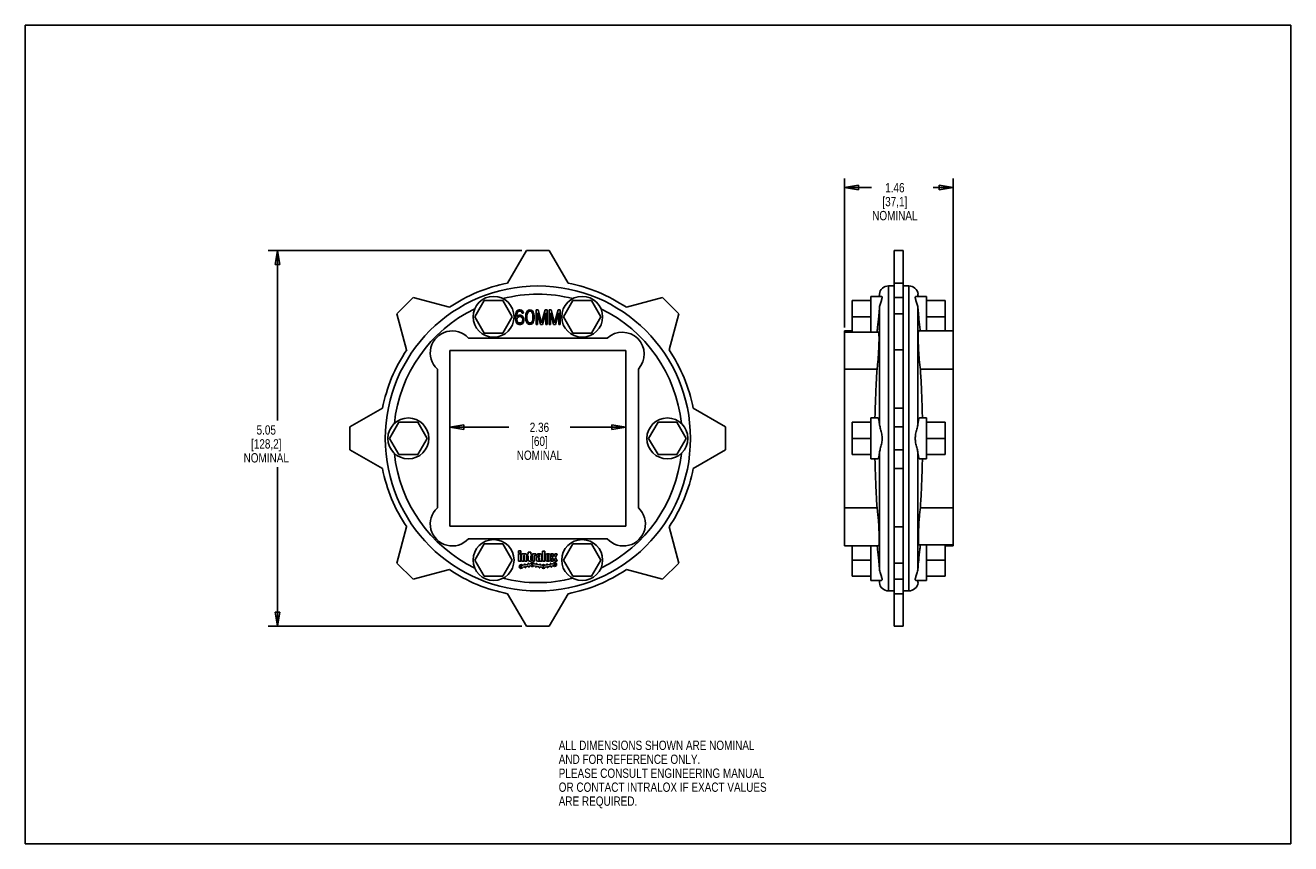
# Model space of a CAD drawing. Header units: inches. Extents: x 0 to 17, y 0 to 11.
import ezdxf

# ---------------------------------------------------------------- set-up
doc = ezdxf.new("R2010")
doc.units = ezdxf.units.IN
doc.header["$LTSCALE"] = 0.935
doc.header["$MEASUREMENT"] = 0
doc.layers.get('0').update_dxf_attribs({"linetype": 'CONTINUOUS'})
doc.layers.add('ALL_FEATURES', color=7, linetype='CONTINUOUS')
doc.styles.get("Standard").update_dxf_attribs({"font": 'txt', "width": 0.8})
doc.dimstyles.new('DIMSTYLE_1', dxfattribs={"dimtxt": 0.125, "dimasz": 0.1875, "dimexe": 0.18, "dimexo": 0.0625, "dimgap": 0.09, "dimtad": 0, "dimtih": 1, "dimtoh": 1, "dimzin": 4, "dimdsep": 46, "dimtxsty": 'STANDARD', "dimblk": 'CLOSED', "dimblk1": 'CLOSED', "dimblk2": 'CLOSED', "dimcen": 0.09, "dimadec": 0, "dimazin": 0, "dimtp": 0.01, "dimtm": 0.01, "dimtfac": 1, "dimtofl": 0, "dimtmove": 0, "dimatfit": 3, "dimldrblk": 'CLOSED', "dimfxl": 1, "dimtolj": 1, "dimtzin": 4, "dimarcsym": 0})

# ---------------------------------------------------------------- blocks, each defined once
blk = doc.blocks.new('_CLOSED')
at = {"color": 0, "linetype": 'BYBLOCK'}
for p, q in [((0, 0), (-1, 0.167)), ((-1, 0.167), (-1, -0.167)), ((-1, -0.167), (0, 0)), ((-1, 0), (0, 0))]:
    blk.add_line(p, q, dxfattribs=at)
blk = doc.blocks.new('*D0')
at = {"color": 3, "linetype": 'CONTINUOUS'}
for p, q in [((5.705, 6.566), (5.705, 5.472)), ((8.067, 6.566), (8.067, 5.472)), ((5.705, 5.597), (6.495, 5.597)), ((8.067, 5.597), (7.32, 5.597))]:
    blk.add_line(p, q, dxfattribs=at)
at = {"color": 3, "linetype": 'CONTINUOUS', "xscale": 0.1875, "yscale": 0.1875, "zscale": 0.1875, "rotation": 180}
blk.add_blockref('_CLOSED', (5.705, 5.597), dxfattribs=at)
at = {"color": 3, "linetype": 'CONTINUOUS', "xscale": 0.1875, "yscale": 0.1875, "zscale": 0.1875}
blk.add_blockref('_CLOSED', (8.067, 5.597), dxfattribs=at)
at = {"color": 3, "linetype": 'CONTINUOUS', "insert": (6.907, 5.659), "char_height": 0.125, "width": 0.7, "attachment_point": 2, "line_spacing_factor": 0.9}
blk.add_mtext('2.36\\P[60]\\PNOMINAL', dxfattribs=at)
blk = doc.blocks.new('*D1')
at = {"color": 3, "linetype": 'CONTINUOUS'}
for p, q in [((6.669, 7.971), (3.262, 7.971)), ((3.387, 7.971), (3.387, 5.687)), ((3.387, 2.924), (3.387, 5.062)), ((6.669, 2.924), (3.262, 2.924))]:
    blk.add_line(p, q, dxfattribs=at)
at = {"color": 3, "linetype": 'CONTINUOUS', "xscale": 0.1875, "yscale": 0.1875, "zscale": 0.1875}
for p, rotation in [((3.387, 7.971), 90), ((3.387, 2.924), 270)]:
    blk.add_blockref('_CLOSED', p, dxfattribs=dict(at, rotation=rotation))
at = {"color": 3, "linetype": 'CONTINUOUS', "insert": (3.237, 5.624), "char_height": 0.125, "width": 0.7, "attachment_point": 2, "line_spacing_factor": 0.9}
blk.add_mtext('5.05\\P[128,2]\\PNOMINAL', dxfattribs=at)
blk = doc.blocks.new('*D2')
at = {"color": 3, "linetype": 'CONTINUOUS'}
for p, q in [((11.004, 6.938), (11.004, 8.943)), ((12.464, 6.86), (12.464, 8.943)), ((11.004, 8.818), (11.37, 8.818)), ((12.464, 8.818), (12.195, 8.818))]:
    blk.add_line(p, q, dxfattribs=at)
at = {"color": 3, "linetype": 'CONTINUOUS', "xscale": 0.1875, "yscale": 0.1875, "zscale": 0.1875, "rotation": 180}
blk.add_blockref('_CLOSED', (11.004, 8.818), dxfattribs=at)
at = {"color": 3, "linetype": 'CONTINUOUS', "xscale": 0.1875, "yscale": 0.1875, "zscale": 0.1875}
blk.add_blockref('_CLOSED', (12.464, 8.818), dxfattribs=at)
at = {"color": 3, "linetype": 'CONTINUOUS', "insert": (11.682, 8.88), "char_height": 0.125, "width": 0.7, "attachment_point": 2, "line_spacing_factor": 0.9}
blk.add_mtext('1.46\\P[37,1]\\PNOMINAL', dxfattribs=at)

msp = doc.modelspace()

# ---------------------------------------------------------------- linework, layer by layer
at = {"color": 7, "linetype": 'CONTINUOUS'}
for p, q in [((0, 0), (0, 11)), ((0, 11), (17, 11)), ((17, 0), (17, 11)), ((6.732, 7.971), (6.48, 7.534)), ((7.04, 7.971), (6.732, 7.971)), ((7.291, 7.534), (7.04, 7.971)), ((11.674, 2.924), (11.674, 7.971)), ((11.794, 7.971), (11.674, 7.971)), ((11.794, 2.924), (11.794, 7.971)), ((11.598, 3.397), (11.598, 7.497)), ((11.598, 7.497), (11.674, 7.497)), ((11.794, 7.534), (11.674, 7.534)), ((11.869, 7.497), (11.794, 7.497)), ((11.869, 3.397), (11.869, 7.497)), ((5.21, 7.34), (4.993, 7.123)), ((5.697, 7.21), (5.21, 7.34)), ((8.561, 7.34), (8.075, 7.21)), ((8.779, 7.123), (8.561, 7.34)), ((11.359, 6.875), (11.359, 7.357)), ((11.498, 7.357), (11.359, 7.357)), ((11.471, 7.357), (11.474, 7.385)), ((11.474, 7.385), (11.474, 7.357)), ((11.794, 7.34), (11.674, 7.34)), ((11.969, 7.357), (12.109, 7.357)), ((11.993, 7.385), (11.993, 7.357)), ((11.996, 7.357), (11.993, 7.385)), ((12.109, 7.357), (12.109, 6.892)), ((6.164, 7.301), (6.038, 7.082)), ((6.417, 7.301), (6.164, 7.301)), ((6.543, 7.082), (6.417, 7.301)), ((6.589, 7.122), (6.595, 7.143)), ((6.595, 7.143), (6.604, 7.16)), ((6.604, 7.16), (6.62, 7.173)), ((6.608, 7.13), (6.614, 7.143)), ((6.614, 7.143), (6.623, 7.152)), ((6.62, 7.173), (6.636, 7.177)), ((6.623, 7.152), (6.633, 7.156)), ((6.633, 7.156), (6.651, 7.156)), ((6.636, 7.177), (6.648, 7.177)), ((6.648, 7.177), (6.664, 7.173)), ((6.651, 7.156), (6.661, 7.152)), ((6.661, 7.152), (6.67, 7.143)), ((6.664, 7.173), (6.679, 7.16)), ((6.67, 7.143), (6.676, 7.13)), ((6.679, 7.16), (6.689, 7.143)), ((6.689, 7.143), (6.692, 7.13)), ((6.729, 7.13), (6.736, 7.148)), ((6.736, 7.148), (6.745, 7.16)), ((6.742, 7.118), (6.754, 7.143)), ((6.745, 7.16), (6.761, 7.173)), ((6.754, 7.143), (6.764, 7.152)), ((6.761, 7.173), (6.779, 7.177)), ((6.764, 7.152), (6.779, 7.156)), ((6.779, 7.177), (6.798, 7.173)), ((6.779, 7.156), (6.795, 7.152)), ((6.795, 7.152), (6.804, 7.143)), ((6.798, 7.173), (6.814, 7.16)), ((6.804, 7.143), (6.817, 7.118)), ((6.814, 7.16), (6.823, 7.148)), ((6.823, 7.148), (6.829, 7.13)), ((6.861, 6.977), (6.861, 7.177)), ((6.861, 7.177), (6.889, 7.177)), ((6.889, 7.177), (6.936, 6.999)), ((6.936, 6.999), (6.983, 7.177)), ((6.983, 7.177), (7.011, 7.177)), ((7.011, 7.177), (7.011, 6.977)), ((7.036, 7.177), (7.036, 6.977)), ((7.036, 7.177), (7.064, 7.177)), ((7.064, 7.177), (7.111, 6.999)), ((7.111, 6.999), (7.158, 7.177)), ((7.158, 7.177), (7.186, 7.177)), ((7.186, 7.177), (7.186, 6.977)), ((7.355, 7.301), (7.229, 7.082)), ((7.607, 7.301), (7.355, 7.301)), ((7.733, 7.082), (7.607, 7.301)), ((11.109, 6.875), (11.109, 7.301)), ((11.474, 7.19), (11.474, 5.648)), ((11.993, 7.19), (11.993, 5.648)), ((12.359, 6.892), (12.359, 7.301)), ((4.993, 7.123), (5.123, 6.636)), ((6.038, 7.082), (6.164, 6.864)), ((6.417, 6.864), (6.543, 7.082)), ((6.586, 7.092), (6.589, 7.122)), ((6.586, 7.062), (6.586, 7.092)), ((6.589, 7.033), (6.586, 7.062)), ((6.589, 7.033), (6.595, 7.011)), ((6.595, 7.011), (6.604, 6.994)), ((6.601, 7.092), (6.604, 7.118)), ((6.601, 7.084), (6.62, 7.101)), ((6.601, 7.084), (6.601, 7.092)), ((6.604, 7.118), (6.608, 7.13)), ((6.604, 7.05), (6.608, 7.062)), ((6.604, 7.037), (6.604, 7.05)), ((6.604, 7.037), (6.608, 7.024)), ((6.604, 6.994), (6.62, 6.982)), ((6.608, 7.062), (6.614, 7.071)), ((6.608, 7.024), (6.614, 7.011)), ((6.614, 7.071), (6.623, 7.079)), ((6.614, 7.011), (6.623, 7.003)), ((6.62, 7.101), (6.636, 7.105)), ((6.62, 6.982), (6.636, 6.977)), ((6.623, 7.079), (6.633, 7.084)), ((6.623, 7.003), (6.633, 6.999)), ((6.633, 7.084), (6.654, 7.084)), ((6.633, 6.999), (6.654, 6.999)), ((6.636, 7.105), (6.651, 7.105)), ((6.636, 6.977), (6.651, 6.977)), ((6.651, 7.105), (6.667, 7.101)), ((6.651, 6.977), (6.667, 6.982)), ((6.654, 7.084), (6.664, 7.079)), ((6.654, 6.999), (6.664, 7.003)), ((6.664, 7.079), (6.673, 7.071)), ((6.664, 7.003), (6.673, 7.011)), ((6.667, 7.101), (6.683, 7.088)), ((6.667, 6.982), (6.683, 6.994)), ((6.673, 7.071), (6.679, 7.062)), ((6.673, 7.011), (6.679, 7.024)), ((6.676, 7.13), (6.692, 7.13)), ((6.679, 7.062), (6.683, 7.05)), ((6.679, 7.024), (6.683, 7.037)), ((6.683, 7.088), (6.692, 7.075)), ((6.683, 7.037), (6.683, 7.05)), ((6.683, 6.994), (6.692, 7.011)), ((6.692, 7.075), (6.698, 7.054)), ((6.692, 7.011), (6.698, 7.033)), ((6.698, 7.033), (6.698, 7.054)), ((6.723, 7.096), (6.726, 7.118)), ((6.723, 7.058), (6.723, 7.096)), ((6.723, 7.058), (6.726, 7.037)), ((6.726, 7.118), (6.729, 7.13)), ((6.726, 7.037), (6.729, 7.024)), ((6.729, 7.024), (6.736, 7.007)), ((6.736, 7.007), (6.745, 6.994)), ((6.739, 7.092), (6.742, 7.118)), ((6.739, 7.062), (6.739, 7.092)), ((6.739, 7.062), (6.742, 7.037)), ((6.742, 7.037), (6.754, 7.011)), ((6.745, 6.994), (6.761, 6.982)), ((6.754, 7.011), (6.764, 7.003)), ((6.761, 6.982), (6.779, 6.977)), ((6.764, 7.003), (6.779, 6.999)), ((6.779, 6.999), (6.795, 7.003)), ((6.779, 6.977), (6.798, 6.982)), ((6.795, 7.003), (6.804, 7.011)), ((6.798, 6.982), (6.814, 6.994)), ((6.804, 7.011), (6.817, 7.037)), ((6.814, 6.994), (6.823, 7.007)), ((6.817, 7.118), (6.82, 7.092)), ((6.817, 7.037), (6.82, 7.062)), ((6.82, 7.062), (6.82, 7.092)), ((6.823, 7.007), (6.829, 7.024)), ((6.829, 7.13), (6.833, 7.118)), ((6.829, 7.024), (6.833, 7.037)), ((6.833, 7.118), (6.836, 7.096)), ((6.833, 7.037), (6.836, 7.058)), ((6.836, 7.058), (6.836, 7.096)), ((6.861, 6.977), (6.879, 6.977)), ((6.879, 6.977), (6.879, 7.135)), ((6.879, 7.135), (6.923, 6.977)), ((6.923, 6.977), (6.948, 6.977)), ((6.948, 6.977), (6.992, 7.135)), ((6.992, 7.135), (6.992, 6.977)), ((6.992, 6.977), (7.011, 6.977)), ((7.036, 6.977), (7.054, 6.977)), ((7.054, 7.135), (7.054, 6.977)), ((7.054, 7.135), (7.098, 6.977)), ((7.098, 6.977), (7.123, 6.977)), ((7.123, 6.977), (7.167, 7.135)), ((7.167, 7.135), (7.167, 6.977)), ((7.167, 6.977), (7.186, 6.977)), ((7.229, 7.082), (7.355, 6.864)), ((7.607, 6.864), (7.733, 7.082)), ((8.648, 6.636), (8.779, 7.123)), ((11.794, 7.123), (11.674, 7.123)), ((6.164, 6.864), (6.417, 6.864)), ((7.355, 6.864), (7.607, 6.864)), ((11.004, 4.002), (11.004, 6.892)), ((11.109, 6.892), (11.004, 6.892)), ((11.462, 6.875), (11.004, 6.875)), ((12.003, 6.892), (12.464, 6.892)), ((12.464, 6.892), (12.464, 4.002)), ((7.819, 6.797), (5.953, 6.797)), ((11.794, 6.636), (11.674, 6.636)), ((5.705, 6.628), (5.705, 4.266)), ((8.067, 6.628), (5.705, 6.628)), ((8.067, 4.266), (8.067, 6.628)), ((5.536, 6.38), (5.536, 4.514)), ((8.236, 4.514), (8.236, 6.38)), ((11.443, 6.38), (11.004, 6.38)), ((12.025, 6.38), (12.464, 6.38)), ((4.799, 5.853), (4.362, 5.601)), ((9.409, 5.601), (8.973, 5.853)), ((11.794, 5.853), (11.674, 5.853)), ((5.02, 5.666), (4.893, 5.447)), ((5.272, 5.666), (5.02, 5.666)), ((5.398, 5.447), (5.272, 5.666)), ((8.5, 5.666), (8.373, 5.447)), ((8.752, 5.666), (8.5, 5.666)), ((8.878, 5.447), (8.752, 5.666)), ((11.109, 5.229), (11.109, 5.666)), ((12.359, 5.229), (12.359, 5.666)), ((4.362, 5.601), (4.362, 5.293)), ((4.893, 5.447), (5.02, 5.229)), ((5.272, 5.229), (5.398, 5.447)), ((8.373, 5.447), (8.5, 5.229)), ((8.752, 5.229), (8.878, 5.447)), ((9.409, 5.293), (9.409, 5.601)), ((11.794, 5.601), (11.674, 5.601)), ((4.362, 5.293), (4.799, 5.042)), ((8.973, 5.042), (9.409, 5.293)), ((11.794, 5.293), (11.674, 5.293)), ((5.02, 5.229), (5.272, 5.229)), ((8.5, 5.229), (8.752, 5.229)), ((11.474, 3.705), (11.474, 5.246)), ((11.993, 3.705), (11.993, 5.246)), ((11.794, 5.042), (11.674, 5.042)), ((11.443, 4.514), (11.004, 4.514)), ((12.025, 4.514), (12.464, 4.514)), ((5.123, 4.258), (4.993, 3.772)), ((5.705, 4.266), (8.067, 4.266)), ((8.779, 3.772), (8.648, 4.258)), ((11.794, 4.258), (11.674, 4.258)), ((5.953, 4.097), (7.819, 4.097)), ((6.164, 4.031), (6.038, 3.812)), ((6.417, 4.031), (6.164, 4.031)), ((6.543, 3.812), (6.417, 4.031)), ((6.657, 3.937), (6.627, 3.937)), ((6.627, 3.907), (6.627, 3.937)), ((6.657, 3.907), (6.657, 3.937)), ((6.792, 3.917), (6.757, 3.917)), ((6.757, 3.891), (6.757, 3.917)), ((6.792, 3.891), (6.792, 3.917)), ((6.978, 3.932), (6.949, 3.932)), ((6.949, 3.932), (6.949, 3.797)), ((6.978, 3.932), (6.978, 3.797)), ((7.355, 4.031), (7.229, 3.812)), ((7.607, 4.031), (7.355, 4.031)), ((7.733, 3.812), (7.607, 4.031)), ((11.464, 4.002), (11.004, 4.002)), ((11.109, 3.594), (11.109, 4.002)), ((11.359, 3.537), (11.359, 4.002)), ((12.005, 4.019), (12.464, 4.019)), ((12.109, 4.019), (12.109, 3.537)), ((12.359, 3.594), (12.359, 4.019)), ((12.359, 4.002), (12.464, 4.002)), ((4.993, 3.772), (5.21, 3.554)), ((6.038, 3.812), (6.164, 3.594)), ((6.417, 3.594), (6.543, 3.812)), ((6.657, 3.907), (6.627, 3.907)), ((6.657, 3.897), (6.627, 3.897)), ((6.627, 3.797), (6.627, 3.897)), ((6.657, 3.797), (6.627, 3.797)), ((6.657, 3.797), (6.657, 3.897)), ((6.697, 3.897), (6.667, 3.897)), ((6.667, 3.797), (6.667, 3.897)), ((6.697, 3.797), (6.667, 3.797)), ((6.704, 3.746), (6.684, 3.742)), ((6.697, 3.892), (6.697, 3.897)), ((6.697, 3.797), (6.697, 3.872)), ((6.707, 3.751), (6.706, 3.756)), ((6.707, 3.797), (6.707, 3.872)), ((6.737, 3.797), (6.707, 3.797)), ((6.719, 3.897), (6.71, 3.897)), ((6.715, 3.752), (6.714, 3.757)), ((6.751, 3.754), (6.72, 3.749)), ((6.737, 3.797), (6.737, 3.879)), ((6.757, 3.891), (6.747, 3.891)), ((6.747, 3.871), (6.747, 3.891)), ((6.757, 3.871), (6.747, 3.871)), ((6.755, 3.759), (6.754, 3.764)), ((6.757, 3.815), (6.757, 3.871)), ((6.762, 3.76), (6.762, 3.765)), ((6.785, 3.76), (6.767, 3.757)), ((6.802, 3.797), (6.775, 3.797)), ((6.802, 3.891), (6.792, 3.891)), ((6.802, 3.871), (6.792, 3.871)), ((6.792, 3.82), (6.792, 3.871)), ((6.802, 3.815), (6.797, 3.815)), ((6.802, 3.871), (6.802, 3.891)), ((6.802, 3.797), (6.802, 3.815)), ((6.842, 3.897), (6.812, 3.897)), ((6.812, 3.797), (6.812, 3.897)), ((6.842, 3.797), (6.812, 3.797)), ((6.859, 3.757), (6.838, 3.76)), ((6.842, 3.893), (6.842, 3.897)), ((6.842, 3.797), (6.842, 3.866)), ((6.859, 3.875), (6.851, 3.875)), ((6.859, 3.897), (6.854, 3.897)), ((6.859, 3.875), (6.859, 3.897)), ((6.864, 3.765), (6.863, 3.76)), ((6.869, 3.864), (6.869, 3.879)), ((6.899, 3.864), (6.869, 3.864)), ((6.869, 3.812), (6.869, 3.841)), ((6.872, 3.763), (6.871, 3.759)), ((6.906, 3.748), (6.874, 3.754)), ((6.904, 3.856), (6.884, 3.856)), ((6.9, 3.797), (6.884, 3.797)), ((6.899, 3.878), (6.899, 3.864)), ((6.899, 3.838), (6.899, 3.817)), ((6.91, 3.843), (6.904, 3.843)), ((6.906, 3.812), (6.904, 3.812)), ((6.909, 3.878), (6.909, 3.861)), ((6.91, 3.843), (6.91, 3.816)), ((6.91, 3.801), (6.91, 3.797)), ((6.939, 3.797), (6.91, 3.797)), ((6.911, 3.757), (6.91, 3.752)), ((6.919, 3.755), (6.918, 3.75)), ((6.94, 3.742), (6.922, 3.746)), ((6.939, 3.879), (6.939, 3.797)), ((6.978, 3.797), (6.949, 3.797)), ((7.004, 3.746), (6.984, 3.742)), ((6.988, 3.878), (6.988, 3.815)), ((7.007, 3.751), (7.006, 3.756)), ((7.015, 3.752), (7.014, 3.757)), ((7.017, 3.877), (7.017, 3.816)), ((7.051, 3.754), (7.02, 3.749)), ((7.027, 3.877), (7.027, 3.816)), ((7.055, 3.759), (7.054, 3.764)), ((7.057, 3.878), (7.057, 3.815)), ((7.093, 3.896), (7.062, 3.896)), ((7.086, 3.847), (7.062, 3.896)), ((7.086, 3.847), (7.062, 3.797)), ((7.093, 3.797), (7.062, 3.797)), ((7.062, 3.76), (7.062, 3.765)), ((7.085, 3.76), (7.067, 3.757)), ((7.104, 3.861), (7.093, 3.896)), ((7.104, 3.832), (7.093, 3.797)), ((7.115, 3.896), (7.104, 3.861)), ((7.115, 3.797), (7.104, 3.832)), ((7.146, 3.896), (7.115, 3.896)), ((7.146, 3.797), (7.115, 3.797)), ((7.146, 3.896), (7.122, 3.847)), ((7.146, 3.797), (7.122, 3.847)), ((7.229, 3.812), (7.355, 3.594)), ((7.607, 3.594), (7.733, 3.812)), ((8.561, 3.554), (8.779, 3.772)), ((11.794, 3.772), (11.674, 3.772)), ((5.21, 3.554), (5.697, 3.685)), ((6.164, 3.594), (6.417, 3.594)), ((6.709, 3.72), (6.688, 3.717)), ((6.714, 3.712), (6.713, 3.717)), ((6.722, 3.714), (6.721, 3.719)), ((6.756, 3.729), (6.724, 3.723)), ((6.761, 3.721), (6.76, 3.725)), ((6.769, 3.722), (6.768, 3.727)), ((6.79, 3.735), (6.772, 3.731)), ((6.854, 3.731), (6.834, 3.735)), ((6.857, 3.726), (6.856, 3.722)), ((6.865, 3.725), (6.864, 3.72)), ((6.901, 3.723), (6.87, 3.728)), ((6.905, 3.718), (6.904, 3.713)), ((6.912, 3.717), (6.912, 3.712)), ((6.935, 3.717), (6.917, 3.72)), ((7.009, 3.72), (6.988, 3.717)), ((7.014, 3.712), (7.013, 3.717)), ((7.022, 3.714), (7.021, 3.719)), ((7.056, 3.729), (7.024, 3.723)), ((7.061, 3.721), (7.06, 3.725)), ((7.069, 3.722), (7.068, 3.727)), ((7.09, 3.735), (7.072, 3.731)), ((7.355, 3.594), (7.607, 3.594)), ((8.075, 3.685), (8.561, 3.554)), ((11.498, 3.537), (11.359, 3.537)), ((11.471, 3.537), (11.474, 3.509)), ((11.474, 3.509), (11.474, 3.537)), ((11.794, 3.554), (11.674, 3.554)), ((11.969, 3.537), (12.109, 3.537)), ((11.993, 3.509), (11.993, 3.537)), ((11.996, 3.537), (11.993, 3.509)), ((6.48, 3.36), (6.732, 2.924)), ((7.04, 2.924), (7.291, 3.36)), ((11.598, 3.397), (11.674, 3.397)), ((11.794, 3.36), (11.674, 3.36)), ((11.869, 3.397), (11.794, 3.397)), ((6.732, 2.924), (7.04, 2.924)), ((11.794, 2.924), (11.674, 2.924)), ((0, 0), (17, 0))]:
    msp.add_line(p, q, dxfattribs=at)
for centre, radius in [((6.886, 5.447), 2.05), ((6.291, 7.082), 0.275), ((7.481, 7.082), 0.275), ((6.291, 3.812), 0.275), ((7.481, 3.812), 0.275), ((6.812, 3.752), 0.007), ((7.112, 3.752), 0.007), ((6.662, 3.725), 0.007), ((6.962, 3.725), 0.007)]:
    msp.add_circle(centre, radius, dxfattribs=at)
for centre, radius, start, end in [((6.886, 5.447), 2.126, 101.0019, 123.9981), ((6.886, 5.447), 2.126, 56.0019, 78.9981), ((11.598, 7.372), 0.125, 90, 174), ((11.869, 7.372), 0.125, 6, 90), ((6.886, 5.447), 1.938, 75.9547, 104.0453), ((6.886, 5.447), 1.938, 115.949, 174.045), ((6.886, 5.447), 1.938, 5.955, 64.051), ((5.362, 7.649), 6.129, 354.6959, 355.706), ((18.148, 7.653), 6.172, 184.2975, 185.3006), ((5.736, 6.597), 0.295, 42.6849, 227.3151), ((8.019, 6.58), 0.295, 317.3151, 132.6849), ((6.886, 5.447), 2.126, 146.0019, 168.9981), ((6.886, 5.447), 2.126, 11.0019, 33.9981), ((6.886, 5.447), 1.938, 185.955, 244.051), ((6.886, 5.447), 1.938, 295.949, 354.045), ((6.886, 5.447), 2.126, 191.0019, 213.9981), ((6.886, 5.447), 2.126, 326.0019, 348.9981), ((5.736, 4.297), 0.295, 132.6849, 317.3151), ((8.036, 4.297), 0.295, 222.6849, 47.3151), ((6.662, 3.725), 0.026, 44.5181, 335.4819), ((6.683, 3.746), 0.004, 224.5181, 280), ((6.71, 3.879), 0.018, 90, 136.2383), ((6.702, 3.872), 0.005, 0, 180), ((6.703, 3.75), 0.004, 280, 10), ((6.71, 3.756), 0.004, 10, 190), ((6.719, 3.753), 0.004, 190, 280), ((6.719, 3.879), 0.018, 0, 90), ((6.751, 3.758), 0.004, 280, 10), ((6.758, 3.765), 0.004, 10, 190), ((6.775, 3.815), 0.018, 180, 270), ((6.766, 3.761), 0.004, 190, 280), ((6.784, 3.764), 0.004, 280, 335.4819), ((6.812, 3.752), 0.026, 24.5181, 155.4819), ((6.797, 3.82), 0.005, 180, 270), ((6.839, 3.764), 0.004, 204.5181, 260), ((6.854, 3.879), 0.018, 90, 132.7486), ((6.851, 3.866), 0.009, 90, 180), ((6.859, 3.761), 0.004, 260, 350), ((6.868, 3.764), 0.004, 350, 170), ((6.884, 3.879), 0.015, 107.9202, 180), ((6.884, 3.841), 0.015, 90, 180), ((6.884, 3.812), 0.015, 180, 270), ((6.875, 3.758), 0.004, 170, 260), ((6.904, 3.817), 0.08, 72.0798, 107.9202), ((6.904, 3.878), 0.005, 0, 180), ((6.904, 3.838), 0.005, 90, 180), ((6.904, 3.817), 0.005, 180, 270), ((6.9, 3.812), 0.015, 270, 312.8334), ((6.904, 3.861), 0.005, 270, 360), ((6.906, 3.816), 0.004, 270, 360), ((6.907, 3.752), 0.004, 260, 350), ((6.915, 3.756), 0.004, 350, 170), ((6.922, 3.75), 0.004, 170, 260), ((6.924, 3.879), 0.015, 0, 72.0798), ((6.94, 3.746), 0.004, 260, 315.4819), ((6.962, 3.725), 0.026, 44.5181, 135.4819), ((6.983, 3.746), 0.004, 224.5181, 280), ((7.003, 3.878), 0.015, 107.4576, 180), ((7.003, 3.815), 0.015, 180, 252.5424), ((7.022, 3.816), 0.08, 72.5424, 107.4576), ((7.022, 3.877), 0.08, 252.5424, 287.4576), ((7.003, 3.75), 0.004, 280, 10), ((7.01, 3.756), 0.004, 10, 190), ((7.019, 3.753), 0.004, 190, 280), ((7.022, 3.877), 0.005, 0, 180), ((7.022, 3.816), 0.005, 180, 360), ((7.042, 3.878), 0.015, 0, 72.5424), ((7.042, 3.815), 0.015, 287.4576, 360), ((7.051, 3.758), 0.004, 280, 10), ((7.058, 3.765), 0.004, 10, 190), ((7.066, 3.761), 0.004, 190, 280), ((7.084, 3.764), 0.004, 280, 335.4819), ((7.112, 3.752), 0.026, 224.5181, 155.4819), ((5.319, 3.242), 6.172, 4.2975, 5.3006), ((18.105, 3.246), 6.129, 174.6959, 175.706), ((6.886, 5.447), 2.126, 236.0019, 258.9981), ((6.689, 3.713), 0.004, 100, 155.4819), ((6.709, 3.716), 0.004, 10, 100), ((6.718, 3.713), 0.004, 190, 10), ((6.725, 3.719), 0.004, 100, 190), ((6.757, 3.725), 0.004, 10, 100), ((6.765, 3.721), 0.004, 190, 10), ((6.772, 3.728), 0.004, 100, 190), ((6.79, 3.731), 0.004, 44.5181, 100), ((6.812, 3.752), 0.026, 224.5181, 315.4819), ((6.833, 3.731), 0.004, 80, 135.4819), ((6.853, 3.727), 0.004, 350, 80), ((6.86, 3.721), 0.004, 170, 350), ((6.869, 3.724), 0.004, 80, 170), ((6.901, 3.719), 0.004, 350, 80), ((6.908, 3.712), 0.004, 170, 350), ((6.916, 3.716), 0.004, 80, 170), ((6.934, 3.713), 0.004, 24.5181, 80), ((6.962, 3.725), 0.026, 204.5181, 335.4819), ((6.989, 3.713), 0.004, 100, 155.4819), ((7.009, 3.716), 0.004, 10, 100), ((7.018, 3.713), 0.004, 190, 10), ((7.025, 3.719), 0.004, 100, 190), ((7.057, 3.725), 0.004, 10, 100), ((7.065, 3.721), 0.004, 190, 10), ((7.072, 3.728), 0.004, 100, 190), ((7.09, 3.731), 0.004, 44.5181, 100), ((6.886, 5.447), 2.126, 281.0019, 303.9981), ((6.886, 5.447), 1.938, 255.9547, 284.0453), ((11.598, 3.522), 0.125, 186, 270), ((11.869, 3.522), 0.125, 270, 354)]:
    msp.add_arc(centre, radius, start, end, dxfattribs=at)
for points, knots in [([(11.474, 7.19), (11.475, 7.199), (11.477, 7.219), (11.484, 7.248), (11.492, 7.275), (11.501, 7.299), (11.507, 7.319), (11.511, 7.334), (11.512, 7.345), (11.508, 7.354), (11.503, 7.357), (11.499, 7.357), (11.499, 7.357)], [0, 0, 0, 0, 0.159751, 0.329535, 0.494624, 0.64089, 0.754857, 0.839518, 0.90073, 0.94645, 0.986986, 1, 1, 1, 1]), ([(11.969, 7.357), (11.968, 7.357), (11.965, 7.357), (11.959, 7.354), (11.956, 7.345), (11.956, 7.334), (11.96, 7.319), (11.966, 7.299), (11.975, 7.275), (11.983, 7.248), (11.99, 7.219), (11.993, 7.2), (11.993, 7.19)], [0, 0, 0, 0, 0.013177, 0.053743, 0.09953, 0.160758, 0.245287, 0.359108, 0.505386, 0.670364, 0.839959, 1, 1, 1, 1]), ([(11.441, 6.875), (11.442, 6.884), (11.445, 6.903), (11.449, 6.934), (11.453, 6.968), (11.457, 7.005), (11.461, 7.043), (11.464, 7.069), (11.465, 7.082)], [0, 0, 0, 0, 0.127606, 0.279902, 0.446843, 0.625016, 0.810715, 1, 1, 1, 1]), ([(12.002, 7.082), (12.004, 7.069), (12.006, 7.043), (12.01, 7.005), (12.014, 6.969), (12.018, 6.934), (12.021, 6.909), (12.023, 6.895), (12.024, 6.892)], [0, 0, 0, 0, 0.206085, 0.408243, 0.602226, 0.784033, 0.949967, 1, 1, 1, 1]), ([(11.443, 6.38), (11.444, 6.391), (11.447, 6.414), (11.451, 6.449), (11.455, 6.486), (11.458, 6.526), (11.461, 6.566), (11.463, 6.607), (11.466, 6.647), (11.467, 6.686), (11.469, 6.723), (11.469, 6.757), (11.47, 6.788), (11.469, 6.815), (11.469, 6.837), (11.468, 6.854), (11.465, 6.866), (11.465, 6.873), (11.462, 6.875), (11.462, 6.875)], [0, 0, 0, 0, 0.065095, 0.136612, 0.213193, 0.293419, 0.375629, 0.4583, 0.539838, 0.618628, 0.693241, 0.762229, 0.824281, 0.878242, 0.923112, 0.958068, 0.982523, 0.996338, 1, 1, 1, 1]), ([(12.003, 6.892), (12.003, 6.892), (12.002, 6.892), (11.999, 6.886), (11.998, 6.878), (11.996, 6.863), (11.996, 6.843), (11.995, 6.818), (11.995, 6.789), (11.996, 6.757), (11.997, 6.721), (11.998, 6.683), (12, 6.643), (12.003, 6.602), (12.005, 6.561), (12.009, 6.521), (12.012, 6.482), (12.016, 6.445), (12.02, 6.412), (12.023, 6.39), (12.025, 6.38)], [0, 0, 0, 0, 0.000774, 0.00918, 0.027612, 0.056507, 0.095429, 0.143687, 0.200361, 0.264365, 0.334459, 0.409335, 0.487498, 0.567483, 0.647774, 0.726714, 0.802881, 0.874723, 0.940848, 1, 1, 1, 1]), ([(11.443, 6.38), (11.44, 6.34), (11.436, 6.26), (11.43, 6.142), (11.424, 6.026), (11.42, 5.911), (11.417, 5.809), (11.415, 5.747), (11.415, 5.722)], [0, 0, 0, 0, 0.184631, 0.363679, 0.539589, 0.714192, 0.888789, 1, 1, 1, 1]), ([(12.052, 5.722), (12.052, 5.747), (12.05, 5.81), (12.047, 5.912), (12.043, 6.027), (12.038, 6.143), (12.032, 6.261), (12.027, 6.34), (12.025, 6.38)], [0, 0, 0, 0, 0.112603, 0.287405, 0.462006, 0.637683, 0.816201, 1, 1, 1, 1]), ([(11.415, 5.172), (11.415, 5.148), (11.417, 5.084), (11.42, 4.983), (11.424, 4.868), (11.43, 4.752), (11.436, 4.634), (11.44, 4.554), (11.443, 4.514)], [0, 0, 0, 0, 0.112603, 0.287405, 0.462006, 0.637683, 0.816201, 1, 1, 1, 1]), ([(12.025, 4.514), (12.027, 4.555), (12.032, 4.634), (12.038, 4.753), (12.043, 4.869), (12.047, 4.984), (12.05, 5.085), (12.052, 5.148), (12.052, 5.172)], [0, 0, 0, 0, 0.184631, 0.363679, 0.539589, 0.714192, 0.888789, 1, 1, 1, 1]), ([(11.464, 4.002), (11.464, 4.002), (11.466, 4.002), (11.468, 4.008), (11.469, 4.017), (11.471, 4.032), (11.472, 4.052), (11.472, 4.076), (11.472, 4.105), (11.472, 4.138), (11.471, 4.174), (11.469, 4.212), (11.467, 4.252), (11.465, 4.293), (11.462, 4.334), (11.459, 4.374), (11.455, 4.413), (11.451, 4.449), (11.447, 4.483), (11.444, 4.504), (11.443, 4.514)], [0, 0, 0, 0, 0.000774, 0.00918, 0.027612, 0.056507, 0.095429, 0.143687, 0.200361, 0.264365, 0.334459, 0.409335, 0.487498, 0.567483, 0.647774, 0.726714, 0.802881, 0.874723, 0.940848, 1, 1, 1, 1]), ([(12.025, 4.514), (12.023, 4.503), (12.02, 4.481), (12.016, 4.446), (12.013, 4.408), (12.009, 4.369), (12.006, 4.328), (12.004, 4.287), (12.002, 4.247), (12, 4.208), (11.999, 4.171), (11.998, 4.137), (11.998, 4.107), (11.998, 4.08), (11.999, 4.058), (11.999, 4.04), (12.002, 4.029), (12.002, 4.021), (12.005, 4.02), (12.006, 4.02)], [0, 0, 0, 0, 0.065095, 0.136612, 0.213193, 0.293419, 0.375629, 0.4583, 0.539838, 0.618628, 0.693241, 0.762229, 0.824281, 0.878242, 0.923112, 0.958068, 0.982523, 0.996338, 1, 1, 1, 1]), ([(11.465, 3.812), (11.464, 3.825), (11.461, 3.851), (11.457, 3.889), (11.453, 3.926), (11.449, 3.96), (11.446, 3.986), (11.444, 3.999), (11.443, 4.002)], [0, 0, 0, 0, 0.206085, 0.408243, 0.602226, 0.784033, 0.949967, 1, 1, 1, 1]), ([(12.026, 4.019), (12.025, 4.01), (12.022, 3.991), (12.018, 3.96), (12.014, 3.926), (12.01, 3.889), (12.006, 3.851), (12.004, 3.825), (12.002, 3.812)], [0, 0, 0, 0, 0.127606, 0.279902, 0.446843, 0.625016, 0.810715, 1, 1, 1, 1]), ([(11.499, 3.537), (11.499, 3.537), (11.503, 3.538), (11.508, 3.541), (11.512, 3.549), (11.511, 3.561), (11.507, 3.576), (11.501, 3.595), (11.492, 3.619), (11.484, 3.647), (11.477, 3.676), (11.475, 3.695), (11.474, 3.705)], [0, 0, 0, 0, 0.013177, 0.053743, 0.09953, 0.160758, 0.245287, 0.359108, 0.505386, 0.670364, 0.839959, 1, 1, 1, 1]), ([(11.993, 3.705), (11.993, 3.695), (11.99, 3.676), (11.983, 3.647), (11.975, 3.619), (11.966, 3.595), (11.96, 3.576), (11.956, 3.561), (11.956, 3.549), (11.959, 3.541), (11.965, 3.538), (11.968, 3.537), (11.969, 3.537)], [0, 0, 0, 0, 0.159751, 0.329535, 0.494624, 0.64089, 0.754857, 0.839518, 0.90073, 0.94645, 0.986986, 1, 1, 1, 1])]:
    msp.add_open_spline(points, degree=3, knots=knots, dxfattribs=at)
at = {"layer": 'ALL_FEATURES', "color": 7, "linetype": 'CONTINUOUS'}
for p, q in [((11.359, 7.301), (11.109, 7.301)), ((12.359, 7.301), (12.109, 7.301)), ((11.359, 7.082), (11.109, 7.082)), ((12.359, 7.082), (12.109, 7.082)), ((11.359, 5.666), (11.109, 5.666)), ((11.359, 5.172), (11.359, 5.722)), ((11.359, 5.722), (11.455, 5.722)), ((12.109, 5.722), (12.012, 5.722)), ((12.109, 5.722), (12.109, 5.172)), ((12.359, 5.666), (12.109, 5.666)), ((11.359, 5.447), (11.109, 5.447)), ((12.359, 5.447), (12.109, 5.447)), ((11.359, 5.229), (11.109, 5.229)), ((11.359, 5.172), (11.455, 5.172)), ((12.109, 5.172), (12.012, 5.172)), ((12.359, 5.229), (12.109, 5.229)), ((11.359, 3.812), (11.109, 3.812)), ((12.359, 3.812), (12.109, 3.812)), ((11.359, 3.594), (11.109, 3.594)), ((12.359, 3.594), (12.109, 3.594))]:
    msp.add_line(p, q, dxfattribs=at)
for centre in [(5.146, 5.447), (8.626, 5.447)]:
    msp.add_circle(centre, 0.275, dxfattribs=at)
for points, knots in [([(11.455, 5.722), (11.456, 5.722), (11.457, 5.722), (11.461, 5.717), (11.464, 5.707), (11.468, 5.692), (11.471, 5.672), (11.473, 5.657), (11.474, 5.648)], [0, 0, 0, 0, 0.009431, 0.081385, 0.214051, 0.413209, 0.676864, 1, 1, 1, 1]), ([(11.511, 5.447), (11.511, 5.456), (11.51, 5.476), (11.506, 5.507), (11.499, 5.539), (11.491, 5.571), (11.483, 5.6), (11.477, 5.626), (11.475, 5.641), (11.474, 5.648)], [0, 0, 0, 0, 0.134012, 0.289551, 0.454645, 0.616397, 0.766193, 0.896171, 1, 1, 1, 1]), ([(11.993, 5.648), (11.993, 5.641), (11.99, 5.625), (11.984, 5.6), (11.976, 5.571), (11.968, 5.539), (11.961, 5.507), (11.957, 5.476), (11.956, 5.456), (11.956, 5.447)], [0, 0, 0, 0, 0.104007, 0.23395, 0.383638, 0.545191, 0.71013, 0.865685, 1, 1, 1, 1]), ([(11.993, 5.648), (11.994, 5.657), (11.996, 5.672), (11.999, 5.692), (12.003, 5.707), (12.006, 5.717), (12.01, 5.722), (12.012, 5.722), (12.012, 5.722)], [0, 0, 0, 0, 0.32292, 0.586329, 0.785377, 0.918136, 0.990276, 1, 1, 1, 1]), ([(11.474, 5.246), (11.475, 5.253), (11.477, 5.269), (11.483, 5.295), (11.491, 5.324), (11.499, 5.355), (11.506, 5.387), (11.51, 5.418), (11.511, 5.438), (11.511, 5.447)], [0, 0, 0, 0, 0.104007, 0.23395, 0.383638, 0.545191, 0.71013, 0.865685, 1, 1, 1, 1]), ([(11.956, 5.447), (11.956, 5.438), (11.957, 5.418), (11.961, 5.388), (11.968, 5.355), (11.976, 5.324), (11.984, 5.295), (11.99, 5.269), (11.993, 5.253), (11.993, 5.246)], [0, 0, 0, 0, 0.134012, 0.289551, 0.454645, 0.616397, 0.766193, 0.896171, 1, 1, 1, 1]), ([(11.474, 5.246), (11.473, 5.238), (11.471, 5.223), (11.468, 5.203), (11.465, 5.187), (11.461, 5.178), (11.457, 5.172), (11.456, 5.172), (11.455, 5.172)], [0, 0, 0, 0, 0.32292, 0.586329, 0.785377, 0.918136, 0.990276, 1, 1, 1, 1]), ([(12.012, 5.172), (12.012, 5.172), (12.01, 5.172), (12.006, 5.178), (12.003, 5.187), (11.999, 5.203), (11.996, 5.223), (11.994, 5.238), (11.993, 5.246)], [0, 0, 0, 0, 0.009431, 0.081385, 0.214051, 0.413209, 0.676864, 1, 1, 1, 1])]:
    msp.add_open_spline(points, degree=3, knots=knots, dxfattribs=at)

# ---------------------------------------------------------------- texts
at = {"color": 3, "linetype": 'CONTINUOUS', "insert": (7.166, 1.385), "char_height": 0.125, "width": 3.5, "attachment_point": 1, "line_spacing_factor": 0.9}
msp.add_mtext('ALL DIMENSIONS SHOWN ARE NOMINAL\\PAND FOR REFERENCE ONLY.\\PPLEASE CONSULT ENGINEERING MANUAL\\POR CONTACT INTRALOX IF EXACT VALUES\\PARE REQUIRED. ', dxfattribs=at)

# ---------------------------------------------------------------- dimensions: what is measured, and where the dimension line sits
at = {"color": 3, "linetype": 'CONTINUOUS'}
for base, p1, p2, picture, middle in [((12.464, 8.818), (11.004, 6.938), (12.464, 6.86), '*D2', (11.557, 8.63)), ((8.067, 5.597), (5.705, 6.566), (8.067, 6.566), '*D0', (6.632, 5.409))]:
    dim = msp.add_linear_dim(base=base, p1=p1, p2=p2, text='<>\\PNOMINAL', dimstyle='DIMSTYLE_1', dxfattribs=at)
    dim.commit()
    dim.dimension.update_dxf_attribs({"geometry": picture, "text_midpoint": middle, "dimtype": 160})
dim = msp.add_linear_dim(base=(3.387, 7.971), p1=(6.669, 2.924), p2=(6.669, 7.971), angle=90, text='<>\\PNOMINAL', dimstyle='DIMSTYLE_1', dxfattribs=at)
dim.commit()
dim.dimension.update_dxf_attribs({"geometry": '*D1', "text_midpoint": (3.187, 5.374), "dimtype": 160})

doc.saveas('drawing.dxf')
